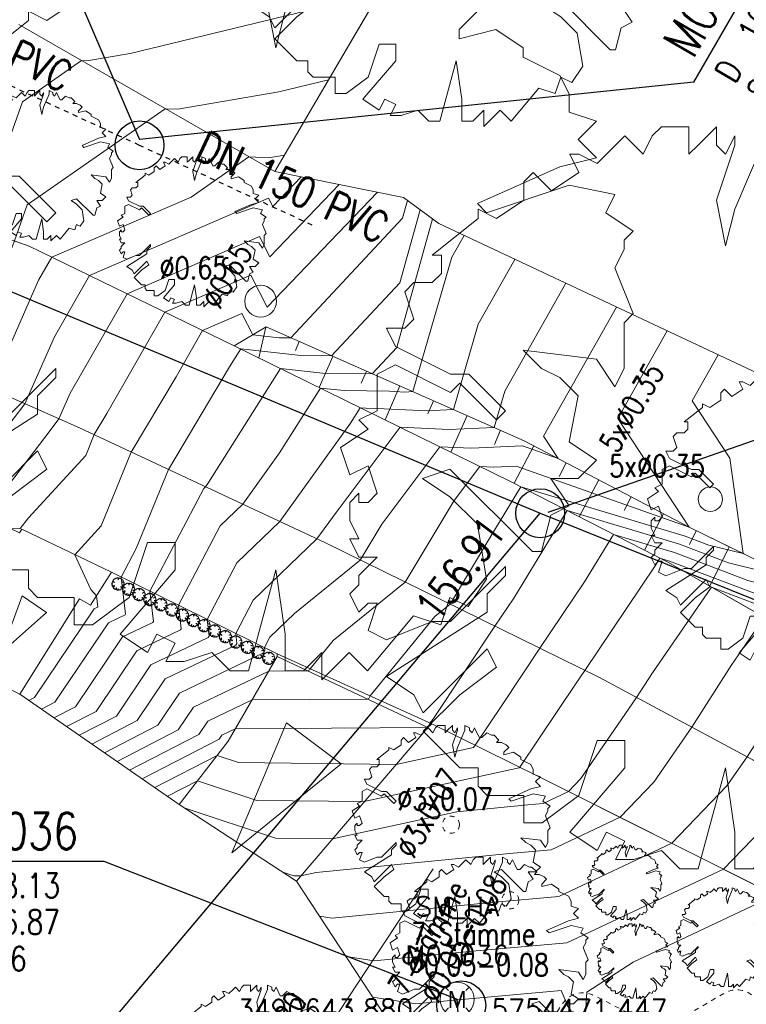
# Model space of a CAD drawing. Header units: metres. Extents: x 3490449 to 3490968, y 5754217 to 5754743.
# Tile 87 of 212: x 3490635 to 3490650, y 5754471 to 5754492. Entities that reach past the tile are written whole.
import ezdxf
from ezdxf.enums import TextEntityAlignment as Align

# ---------------------------------------------------------------- set-up
doc = ezdxf.new("R2010")
doc.units = ezdxf.units.M
doc.header["$LTSCALE"] = 0.25
doc.linetypes.add('Kartierung-07$0$AUSGEZOGEN', pattern=[0])
doc.linetypes.add('Kartierung-07$0$STRICHLINIE', pattern=[19.05, 12.7, -6.35])
for name, color, linetype, lineweight, true_color in [('Kartierung-07$0$$BOESCHUNG', 7, 'Continuous', 18, 0x82563a), ('Kartierung-07$0$$BRUCH', 7, 'Continuous', 18, 0x82563a), ('Kartierung-07$0$$HOEHEN_Haupt', 7, 'Continuous', 18, 0x82563a), ('Kartierung-07$0$$HOEHEN_Mittel', 7, 'Continuous', 18, 0x82563a), ('Kartierung-07$0$$P_INF_FL', 7, 'Kartierung-07$0$AUSGEZOGEN', 18, 0x82563a), ('Kartierung-07$0$$P_INF_H_Schacht', 7, 'Kartierung-07$0$AUSGEZOGEN', 18, 0x82563a), ('Kartierung-07$0$$P_INF_NR_Schacht', 7, 'Kartierung-07$0$AUSGEZOGEN', 18, 0x82563a), ('Kartierung-07$0$$P_INF_X', 7, 'Kartierung-07$0$AUSGEZOGEN', 18, 0x82563a), ('Kartierung-07$0$B_Baum', 7, 'Continuous', 18, 0x82563a), ('Kartierung-07$0$B_Befestigt', 7, 'Continuous', 18, 0x82563a), ('Kartierung-07$0$B_Boeschung_OK', 7, 'Continuous', 18, 0x82563a), ('Kartierung-07$0$B_Gelaendeknick', 7, 'Continuous', 18, 0x82563a), ('Kartierung-07$0$B_Hecke', 7, 'Continuous', 18, 0x82563a), ('Kartierung-07$0$B_Nutzungsgrenze', 7, 'Kartierung-07$0$STRICHLINIE', 18, 0x82563a), ('Kartierung-07$0$B_Schrift_Baum', 7, 'Continuous', 18, 0x82563a), ('Kartierung-07$0$B_Schrift_Baum_60Grad', 7, 'Continuous', 18, 0x82563a), ('Kartierung-07$0$B_Zaun', 7, 'Kartierung-07$0$AUSGEZOGEN', 18, 0x82563a), ('Kartierung-07$0$B_Zufahrt_Zugang', 7, 'Continuous', 18, 0x82563a), ('Kartierung-07$0$Hilfe_DGM', 7, 'Continuous', 18, 0x82563a), ('Kartierung-07$0$SYM_SM_HA', 7, 'Kartierung-07$0$AUSGEZOGEN', 18, 0x82563a)]:
    doc.layers.add(name, color=color, linetype=linetype, lineweight=lineweight, true_color=true_color)
doc.layers.add('Kartierung-07$0$$PKT_SM_HA', color=7, linetype='Continuous', lineweight=18)
for name, color, linetype, true_color in [('Kartierung-07$0$B_MW-Leitung_Aus', 7, 'Continuous', 0x82563a), ('Kartierung-07$0$B_MW-Leitung_HA_Schrift_Aus', 7, 'Continuous', 0x82563a), ('Kartierung-07$0$B_RW-Leitung_HA_Aus', 7, 'Kartierung-07$0$STRICHLINIE', 0x82563a), ('Kartierung-07$0$B_RW-Leitung_HA_Schrift_Aus', 7, 'Continuous', 0x82563a), ('Kartierung-07$0$B_Schachtschrift_SW_AUS', 7, 'Continuous', 0x82563a), ('Kartierung-07$0$B_SW-Leitung_AUS', 7, 'Continuous', 0x82563a)]:
    doc.layers.add(name, color=color, linetype=linetype, true_color=true_color)
for name, color, linetype in [('Kartierung-07$0$B_MW-Schacht_HA', 7, 'Continuous'), ('Kartierung-07$0$B_RW-Leitung_HA', 7, 'Kartierung-07$0$STRICHLINIE'), ('Kartierung-07$0$B_RW-Leitung_HA_Schrift', 7, 'Continuous'), ('Kartierung-07$0$B_RW_Schacht_HA', 7, 'Continuous'), ('Kartierung-07$0$B_Schachtschrift_MW_HA', 7, 'Continuous'), ('Kartierung-07$0$B_Schachtschrift_MW_HA_60Grad', 7, 'Continuous'), ('Kartierung-07$0$B_Schachtschrift_RW_HA', 7, 'Continuous'), ('Kartierung-07$0$B_Schachtschrift_RW_HA_60Grad', 7, 'Continuous'), ('Kartierung-07$0$B_SW_Schacht', 7, 'Continuous')]:
    doc.layers.add(name, color=color, linetype=linetype)
doc.styles.add('Kartierung-07$0$2', font='TXT')
doc.styles.add('Kartierung-07$0$STANDARD', font='romans.shx', dxfattribs={"width": 0.8})

# ---------------------------------------------------------------- blocks, each defined once
blk = doc.blocks.new('Kartierung-07$0$B_Baum')
at = {"layer": 'Kartierung-07$0$B_Baum'}
blk.add_lwpolyline([(-0.4417, -0.1918), (-0.4667, -0.1793), (-0.4542, -0.1418), (-0.4667, -0.1418), (-0.4792, -0.1543), (-0.4917, -0.1293), (-0.4792, -0.1168), (-0.4792, -0.1043), (-0.4542, -0.0793), (-0.4792, -0.0793), (-0.4917, -0.0543), (-0.4792, -0.0543), (-0.4917, -0.0293), (-0.4917, -0.0043), (-0.4792, 0.0082), (-0.4792, -0.0043), (-0.4667, -0.0043), (-0.4542, 0.0082), (-0.4667, 0.0457), (-0.4917, 0.0332), (-0.5042, 0.0707), (-0.4667, 0.0957), (-0.4792, 0.1082), (-0.4542, 0.1207), (-0.4542, 0.1457), (-0.4542, 0.1707), (-0.4292, 0.1832), (-0.3542, 0.1457), (-0.3417, 0.1582), (-0.2917, 0.1082), (-0.2792, 0.1207), (-0.3292, 0.1707), (-0.3542, 0.1707), (-0.4292, 0.2082), (-0.4417, 0.2332), (-0.4167, 0.2332), (-0.4042, 0.2457), (-0.4167, 0.2832), (-0.4042, 0.2957), (-0.3792, 0.2957), (-0.3667, 0.3082), (-0.3667, 0.3332), (-0.3792, 0.3332), (-0.3167, 0.3832), (-0.3167, 0.3957), (-0.2917, 0.3832), (-0.2542, 0.4082), (-0.2542, 0.4332), (-0.2417, 0.4457), (-0.2167, 0.4207), (-0.1792, 0.4457), (-0.1917, 0.4707), (-0.1792, 0.4707), (-0.1542, 0.4582), (-0.1292, 0.4832), (-0.1167, 0.4957), (-0.0917, 0.4707), (-0.0792, 0.4957), (-0.0667, 0.5082), (-0.0292, 0.5082), (-0.0292, 0.4707), (-0.0167, 0.4832), (0.0083, 0.5082), (0.0083, 0.4832), (0.0208, 0.4707), (0.0333, 0.4957), (0.0333, 0.4832), (0.0083, 0.4082), (0.0208, 0.3457), (0.0333, 0.3957), (0.0708, 0.4832), (0.0708, 0.5082), (0.0958, 0.4957), (0.0958, 0.4832), (0.1083, 0.4707), (0.1208, 0.4957), (0.1333, 0.4707), (0.1458, 0.4457), (0.1583, 0.4457), (0.1833, 0.4707), (0.2083, 0.4582), (0.2208, 0.4582), (0.2458, 0.4332), (0.2333, 0.4207), (0.2583, 0.4207), (0.2833, 0.4082), (0.2958, 0.3957), (0.2708, 0.3707), (0.2708, 0.3582), (0.3208, 0.3707), (0.3583, 0.3457), (0.3583, 0.3332), (0.4083, 0.3082), (0.4208, 0.2832), (0.4208, 0.2582), (0.4583, 0.2457), (0.4333, 0.2207), (0.4583, 0.1957), (0.4083, 0.1832), (0.2958, 0.1332), (0.3083, 0.1207), (0.4208, 0.1582), (0.4833, 0.1457), (0.4708, 0.1207), (0.5083, 0.0957), (0.4958, 0.0832), (0.4958, 0.0707), (0.4833, 0.0457), (0.5083, -0.0168), (0.4958, -0.0293), (0.4958, -0.0918), (0.4833, -0.1168), (0.4583, -0.0793), (0.3583, -0.0668), (0.3833, -0.0918), (0.4083, -0.1043), (0.4333, -0.1293), (0.4208, -0.1918), (0.4583, -0.2168), (0.4333, -0.2418), (0.3958, -0.2418), (0.4208, -0.2793), (0.3958, -0.2918), (0.3833, -0.3418), (0.3708, -0.3418), (0.2583, -0.2293), (0.2208, -0.2418), (0.2583, -0.2668), (0.2958, -0.3043), (0.3083, -0.3793), (0.2833, -0.4168), (0.2583, -0.4043), (0.2458, -0.4418), (0.2083, -0.4293), (0.1458, -0.5043), (0.1208, -0.4793), (0.0833, -0.5168), (0.0833, -0.4793), (0.0583, -0.5043), (0.0333, -0.5043), (0.0333, -0.4543), (0.0208, -0.3668), (-0.0167, -0.5043), (-0.0417, -0.5043), (-0.0667, -0.4793), (-0.1042, -0.4918), (-0.1292, -0.4918), (-0.1167, -0.4668), (-0.1417, -0.4543), (-0.1542, -0.4793), (-0.1917, -0.4543), (-0.1167, -0.3668), (-0.1167, -0.3293), (-0.1542, -0.3293), (-0.1792, -0.4043), (-0.2292, -0.4418), (-0.2542, -0.4418), (-0.2542, -0.4043), (-0.3042, -0.4043), (-0.3167, -0.3918), (-0.3167, -0.3668), (-0.3417, -0.3668), (-0.3917, -0.3168), (-0.3417, -0.2668), (-0.2917, -0.2293), (-0.3042, -0.2043), (-0.3917, -0.2918), (-0.4042, -0.2668), (-0.4417, -0.2418), (-0.3042, -0.1543), (-0.3042, -0.1293), (-0.2792, -0.1043), (-0.2792, -0.0918), (-0.3542, -0.1668), (-0.3792, -0.1668), (-0.4417, -0.1918)], dxfattribs=at)
blk = doc.blocks.new('Kartierung-07$0$Hecke')
at = {"layer": 'Kartierung-07$0$B_Hecke'}
blk.add_lwpolyline([(-0.4471, -0.197), (-0.4721, -0.1845), (-0.4596, -0.147), (-0.4721, -0.147), (-0.4846, -0.1595), (-0.4971, -0.1345), (-0.4846, -0.122), (-0.4846, -0.1095), (-0.4596, -0.0845), (-0.4846, -0.0845), (-0.4971, -0.0595), (-0.4846, -0.0595), (-0.4971, -0.0345), (-0.4971, -0.0095), (-0.4846, 0.003), (-0.4846, -0.0095), (-0.4721, -0.0095), (-0.4596, 0.003), (-0.4721, 0.0405), (-0.4971, 0.028), (-0.5096, 0.0655), (-0.4721, 0.0905), (-0.4846, 0.103), (-0.4596, 0.1155), (-0.4596, 0.1405), (-0.4596, 0.1655), (-0.4346, 0.178), (-0.3596, 0.1405), (-0.3471, 0.153), (-0.2971, 0.103), (-0.2846, 0.1155), (-0.3346, 0.1655), (-0.3596, 0.1655), (-0.4346, 0.203), (-0.4471, 0.228), (-0.4221, 0.228), (-0.4096, 0.2405), (-0.4221, 0.278), (-0.4096, 0.2905), (-0.3846, 0.2905), (-0.3721, 0.303), (-0.3721, 0.328), (-0.3846, 0.328), (-0.3221, 0.378), (-0.3221, 0.3905), (-0.2971, 0.378), (-0.2596, 0.403), (-0.2596, 0.428), (-0.2471, 0.4405), (-0.2221, 0.4155), (-0.1846, 0.4405), (-0.1971, 0.4655), (-0.1846, 0.4655), (-0.1596, 0.453), (-0.1346, 0.478), (-0.1221, 0.4905), (-0.0971, 0.4655), (-0.0846, 0.4905), (-0.0721, 0.503), (-0.0346, 0.503), (-0.0346, 0.4655), (-0.0221, 0.478), (0.0029, 0.503), (0.0029, 0.478), (0.0154, 0.4655), (0.0279, 0.4905), (0.0279, 0.478), (0.0029, 0.403), (0.0154, 0.3405), (0.0279, 0.3905), (0.0654, 0.478), (0.0654, 0.503), (0.0904, 0.4905), (0.0904, 0.478), (0.1029, 0.4655), (0.1154, 0.4905), (0.1279, 0.4655), (0.1404, 0.4405), (0.1529, 0.4405), (0.1779, 0.4655), (0.2029, 0.453), (0.2154, 0.453), (0.2404, 0.428), (0.2279, 0.4155), (0.2529, 0.4155), (0.2779, 0.403), (0.2904, 0.3905), (0.2654, 0.3655), (0.2654, 0.353), (0.3154, 0.3655), (0.3529, 0.3405), (0.3529, 0.328), (0.4029, 0.303), (0.4154, 0.278), (0.4154, 0.253), (0.4529, 0.2405), (0.4279, 0.2155), (0.4529, 0.1905), (0.4029, 0.178), (0.2904, 0.128), (0.3029, 0.1155), (0.4154, 0.153), (0.4779, 0.1405), (0.4654, 0.1155), (0.5029, 0.0905), (0.4904, 0.078), (0.4904, 0.0655), (0.4779, 0.0405), (0.5029, -0.022), (0.4904, -0.0345), (0.4904, -0.097), (0.4779, -0.122), (0.4529, -0.0845), (0.3529, -0.072), (0.3779, -0.097), (0.4029, -0.1095), (0.4279, -0.1345), (0.4154, -0.197), (0.4529, -0.222), (0.4279, -0.247), (0.3904, -0.247), (0.4154, -0.2845), (0.3904, -0.297), (0.3779, -0.347), (0.3654, -0.347), (0.2529, -0.2345), (0.2154, -0.247), (0.2529, -0.272), (0.2904, -0.3095), (0.3029, -0.3845), (0.2779, -0.422), (0.2529, -0.4095), (0.2404, -0.447), (0.2029, -0.4345), (0.1404, -0.5095), (0.1154, -0.4845), (0.0779, -0.522), (0.0779, -0.4845), (0.0529, -0.5095), (0.0279, -0.5095), (0.0279, -0.4595), (0.0154, -0.372), (-0.0221, -0.5095), (-0.0471, -0.5095), (-0.0721, -0.4845), (-0.1096, -0.497), (-0.1346, -0.497), (-0.1221, -0.472), (-0.1471, -0.4595), (-0.1596, -0.4845), (-0.1971, -0.4595), (-0.1221, -0.372), (-0.1221, -0.3345), (-0.1596, -0.3345), (-0.1846, -0.4095), (-0.2346, -0.447), (-0.2596, -0.447), (-0.2596, -0.4095), (-0.3096, -0.4095), (-0.3221, -0.397), (-0.3221, -0.372), (-0.3471, -0.372), (-0.3971, -0.322), (-0.3471, -0.272), (-0.2971, -0.2345), (-0.3096, -0.2095), (-0.3971, -0.297), (-0.4096, -0.272), (-0.4471, -0.247), (-0.3096, -0.1595), (-0.3096, -0.1345), (-0.2846, -0.1095), (-0.2846, -0.097), (-0.3596, -0.172), (-0.3846, -0.172), (-0.4471, -0.197)], dxfattribs=at)
blk = doc.blocks.new('Kartierung-07$0$Zugang')
at = {"layer": 'Kartierung-07$0$B_Zufahrt_Zugang'}
for p, q in [((-0.3, -1.2), (0, 0)), ((0, 0), (0.3, -1.2)), ((-0.3, -1.2), (0.3, -1.2))]:
    blk.add_line(p, q, dxfattribs=at)
blk = doc.blocks.new('Kartierung-07$0$Zufahrt')
at = {"layer": 'Kartierung-07$0$B_Zufahrt_Zugang'}
for p, q in [((-0.7, -2.8), (0, 0)), ((0, 0), (0.7, -2.8)), ((-0.7, -2.8), (0.7, -2.8))]:
    blk.add_line(p, q, dxfattribs=at)
blk = doc.blocks.new('Kartierung-07$0$B_Schachtbeschriftung')
blk.add_line((0, 0), (8.186, 0))
at = {"style": 'Kartierung-07$0$STANDARD', "width": 0.8}
for s, p in [('D ', (0.75, -0.5)), ('S ', (0.75, -2)), ('T ', (0.75, -3.5))]:
    blk.add_text(s, height=1, dxfattribs=at).set_placement(p, align=Align.TOP_LEFT)
at = {"ltscale": 0.02, "style": 'Kartierung-07$0$STANDARD', "width": 0.8}
for tag, p, height in [('NUMMER', (0.759, 0.479), 1.5), ('DECKEL', (2.627, -1.5), 1), ('SOHLE', (2.625, -2.996), 1), ('TIEFE', (2.628, -4.501), 1)]:
    blk.add_attdef(tag, p, '', height=height, dxfattribs=at)
at = {"ltscale": 0.02, "style": 'Kartierung-07$0$STANDARD', "width": 0.8, "flags": 1}
blk.add_attdef('FOTO', (1.057, -6.131), '', height=1, dxfattribs=at)
blk = doc.blocks.new('Kartierung-07$0$PKT_SM_HA')
at = {"layer": 'Kartierung-07$0$SYM_SM_HA'}
for p, q in [((-0.247, 0.247), (-0.177, 0.177)), ((0.177, 0.177), (0.247, 0.247)), ((0.177, 0.177), (0.247, 0.247)), ((-0.247, -0.247), (-0.177, -0.177)), ((0.177, -0.177), (0.247, -0.247))]:
    blk.add_line(p, q, dxfattribs=at)
blk.add_circle((0, 0), 0.35, dxfattribs=at)
at = {"layer": 'Kartierung-07$0$$P_INF_FL', "style": 'Kartierung-07$0$STANDARD'}
blk.add_attdef('CODE', text='', height=0.8, dxfattribs=at).set_placement((0, 1.7), align=Align.CENTER)
at = {"layer": 'Kartierung-07$0$$P_INF_H_Schacht', "style": 'Kartierung-07$0$STANDARD'}
blk.add_attdef('H', text='', height=0.8, dxfattribs=at).set_placement((0, -1.4), align=Align.CENTER)
at = {"layer": 'Kartierung-07$0$$P_INF_NR_Schacht', "style": 'Kartierung-07$0$STANDARD'}
blk.add_attdef('NR', text='', height=0.8, dxfattribs=at).set_placement((0, 0.7), align=Align.CENTER)
at = {"layer": 'Kartierung-07$0$$P_INF_X', "style": 'Kartierung-07$0$STANDARD'}
blk.add_attdef('X', text='', height=0.8, dxfattribs=at).set_placement((-0.9, -0.4), align=Align.RIGHT)
blk.add_attdef('Y', (0.7, -0.4), '', height=0.8, dxfattribs=at)
at = {"layer": 'Kartierung-07$0$SYM_SM_HA', "style": 'Kartierung-07$0$2'}
blk.add_text('M', height=0.35, dxfattribs=at).set_placement((0, -0.178), align=Align.CENTER)

msp = doc.modelspace()

# ---------------------------------------------------------------- linework, layer by layer
at = {"layer": 'Kartierung-07$0$$BOESCHUNG', "ltscale": 0.02}
for p, q in [((3490639.965, 5754485.208, 159.76), (3490639.82, 5754484.579, 159.608)), ((3490640.651, 5754484.911, 159.679), (3490640.571, 5754484.729, 159.621)), ((3490641.337, 5754484.608, 159.597), (3490641.057, 5754483.971, 159.403)), ((3490642.024, 5754484.306, 159.514), (3490641.915, 5754484.059, 159.442)), ((3490642.71, 5754484.003, 159.432), (3490642.404, 5754483.309, 159.238)), ((3490643.396, 5754483.7, 159.349), (3490643.278, 5754483.433, 159.277)), ((3490644.082, 5754483.398, 159.267), (3490643.751, 5754482.647, 159.073)), ((3490644.769, 5754483.095, 159.184), (3490644.642, 5754482.807, 159.112)), ((3490645.448, 5754482.779, 159.119), (3490645.045, 5754482.01, 158.915)), ((3490646.112, 5754482.43, 159.094), (3490645.964, 5754482.148, 159.002)), ((3490646.776, 5754482.082, 159.069), (3490646.379, 5754481.324, 158.774)), ((3490647.44, 5754481.733, 159.044), (3490647.294, 5754481.455, 158.918)), ((3490648.104, 5754481.384, 159.02), (3490647.713, 5754480.638, 158.633)), ((3490648.771, 5754481.04, 158.987), (3490648.632, 5754480.757, 158.83)), ((3490649.445, 5754480.711, 158.926), (3490649.049, 5754479.902, 158.503))]:
    msp.add_line(p, q, dxfattribs=at)
at = {"layer": 'Kartierung-07$0$$BRUCH', "ltscale": 0.02}
for p, q in [((3490643.559, 5754494.223), (3490640.991, 5754489.825)), ((3490640.148, 5754488.39), (3490634.913, 5754491.402)), ((3490640.245, 5754488.555), (3490640.991, 5754489.825)), ((3490640.148, 5754488.39), (3490640.245, 5754488.555)), ((3490635.125, 5754486.866), (3490632.791, 5754487.686)), ((3490635.125, 5754486.866), (3490639.321, 5754484.824)), ((3490639.97, 5754485.211), (3490639.321, 5754484.824)), ((3490645.252, 5754482.882), (3490639.97, 5754485.211)), ((3490631.601, 5754485.157), (3490636.156, 5754483.145)), ((3490639.321, 5754484.824), (3490644.987, 5754482.04)), ((3490636.156, 5754483.145), (3490641.172, 5754480.795)), ((3490648.629, 5754481.109), (3490645.252, 5754482.882)), ((3490644.987, 5754482.04), (3490648.203, 5754480.386)), ((3490634.976, 5754481.069), (3490634.927, 5754480.999)), ((3490636.81, 5754480.188), (3490634.976, 5754481.069)), ((3490656.014, 5754477.503), (3490648.629, 5754481.109)), ((3490641.172, 5754480.795), (3490646.792, 5754478.032)), ((3490648.203, 5754480.386), (3490654.882, 5754476.563)), ((3490640.2, 5754478.519), (3490636.81, 5754480.188)), ((3490640.197, 5754478.462), (3490639.194, 5754476.732)), ((3490640.197, 5754478.462), (3490640.2, 5754478.519)), ((3490640.197, 5754478.462), (3490643.278, 5754477.013)), ((3490643.359, 5754477.084), (3490640.2, 5754478.519)), ((3490646.792, 5754478.032), (3490655.372, 5754473.425)), ((3490640.591, 5754473.866), (3490643.278, 5754477.013)), ((3490643.278, 5754477.013), (3490643.359, 5754477.084)), ((3490643.359, 5754477.084), (3490645.544, 5754476.01)), ((3490639.194, 5754476.732), (3490638.194, 5754475.436)), ((3490650.574, 5754473.484), (3490645.544, 5754476.01))]:
    msp.add_line(p, q, dxfattribs=at)
at = {"layer": 'Kartierung-07$0$$HOEHEN_Haupt', "ltscale": 0.02}
for points in [[(3490640.688, 5754488.281), (3490640.108, 5754487.678), (3490640.022, 5754487.847), (3490636.359, 5754486.265), (3490635.639, 5754485.011), (3490635.035, 5754483.64), (3490634.559, 5754483.008), (3490633.568, 5754481.712), (3490633.462, 5754481.706), (3490633.362, 5754481.429), (3490631.5, 5754479.785), (3490631.483, 5754479.747), (3490631.468, 5754479.724)], [(3490635.632, 5754477.208), (3490636.073, 5754477.435), (3490637.035, 5754478.866), (3490637.655, 5754479.163), (3490637.665, 5754479.18), (3490637.595, 5754479.802), (3490638.694, 5754481.902), (3490638.732, 5754481.938), (3490638.795, 5754482.025), (3490640.267, 5754484.359), (3490641.127, 5754484.268), (3490642.141, 5754484.254), (3490642.645, 5754484.793), (3490643.375, 5754487.422)], [(3490636.921, 5754476.317), (3490638.173, 5754476.962), (3490638.488, 5754477.43), (3490640.026, 5754478.167), (3490640.813, 5754478.172), (3490640.864, 5754478.194), (3490640.873, 5754478.213), (3490641.343, 5754478.789), (3490642.816, 5754479.987), (3490643.819, 5754481.659), (3490644.343, 5754482.356), (3490644.628, 5754482.343), (3490645.089, 5754482.364), (3490648.629, 5754481.109), (3490647.166, 5754483.337), (3490648.179, 5754485.13)], [(3490638.314, 5754475.358), (3490640.162, 5754474.747), (3490641.331, 5754474.733), (3490643.874, 5754475.287), (3490645.326, 5754475.43), (3490645.638, 5754475.458), (3490646.157, 5754475.702), (3490646.411, 5754475.966), (3490647.549, 5754477.625), (3490647.873, 5754478.133), (3490649.08, 5754479.884), (3490650.631, 5754479.298), (3490651.994, 5754478.956), (3490654.14, 5754478.418), (3490654.775, 5754479.519), (3490653.727, 5754480.648), (3490653.685, 5754480.916)]]:
    msp.add_lwpolyline(points, dxfattribs=at)
at = {"layer": 'Kartierung-07$0$$HOEHEN_Mittel', "ltscale": 0.02}
for points in [[(3490642.291, 5754492.051), (3490637.192, 5754490.811), (3490636.306, 5754490.658), (3490636.196, 5754490.664), (3490634.987, 5754489.82), (3490634.064, 5754487.239), (3490633.643, 5754486.148), (3490632.945, 5754484.563), (3490631.584, 5754482.752), (3490631.508, 5754482.653), (3490631.5, 5754482.652), (3490631.492, 5754482.631), (3490631.342, 5754482.498), (3490628.475, 5754481.623)], [(3490641.251, 5754490.27), (3490640.231, 5754490.022), (3490638.164, 5754489.666), (3490637.907, 5754489.679), (3490635.086, 5754487.71), (3490634.822, 5754486.972), (3490634.702, 5754486.661), (3490633.642, 5754484.256), (3490632.576, 5754482.837), (3490632.194, 5754482.339), (3490632.154, 5754482.337), (3490632.115, 5754482.23), (3490631.365, 5754481.568), (3490629.474, 5754480.99)], [(3490630.472, 5754480.358), (3490631.389, 5754480.638), (3490632.739, 5754481.829), (3490632.808, 5754482.021), (3490632.881, 5754482.025), (3490633.567, 5754482.923), (3490634.338, 5754483.948), (3490635.318, 5754486.17), (3490635.588, 5754486.641), (3490638.437, 5754487.871), (3490639.618, 5754488.695), (3490640.022, 5754488.674), (3490640.348, 5754488.73)], [(3490641.469, 5754488.124), (3490640.05, 5754486.646), (3490639.839, 5754487.06), (3490637.13, 5754485.89), (3490635.96, 5754483.852), (3490635.731, 5754483.333), (3490635.551, 5754483.093), (3490634.255, 5754481.398), (3490634.116, 5754481.39), (3490633.986, 5754481.028), (3490632.986, 5754480.145), (3490632.674, 5754479.487), (3490632.417, 5754479.081)], [(3490642.251, 5754487.967), (3490639.993, 5754485.614), (3490639.657, 5754486.272), (3490637.902, 5754485.515), (3490636.71, 5754483.439), (3490636.452, 5754483.006), (3490636.28, 5754482.582), (3490635.11, 5754481.305), (3490634.942, 5754481.085), (3490634.77, 5754481.075), (3490634.609, 5754480.627), (3490634.471, 5754480.505), (3490633.866, 5754479.226), (3490633.678, 5754478.929), (3490633.938, 5754478.19)], [(3490635.117, 5754477.564), (3490635.232, 5754477.624), (3490636.454, 5754479.44), (3490636.525, 5754479.474), (3490636.526, 5754479.476), (3490636.5, 5754479.705), (3490636.384, 5754479.839), (3490636.058, 5754480.549), (3490636.599, 5754481.14), (3490637.212, 5754482.65), (3490638.129, 5754484.192), (3490638.673, 5754485.139), (3490639.474, 5754485.485), (3490639.697, 5754485.048), (3490640.241, 5754484.991), (3490640.477, 5754484.987), (3490642.764, 5754487.437), (3490642.865, 5754487.8)], [(3490635.375, 5754477.386), (3490635.652, 5754477.529), (3490636.744, 5754479.153), (3490637.09, 5754479.319), (3490637.096, 5754479.328), (3490637.009, 5754480.09), (3490637.314, 5754480.673), (3490637.972, 5754482.294), (3490639.223, 5754484.397), (3490639.451, 5754484.76), (3490640.684, 5754484.629), (3490641.309, 5754484.62), (3490642.704, 5754486.115), (3490643.12, 5754487.611)], [(3490635.89, 5754477.03), (3490636.493, 5754477.34), (3490637.325, 5754478.579), (3490638.22, 5754479.007), (3490638.235, 5754479.031), (3490638.18, 5754479.513), (3490639.033, 5754481.141), (3490639.492, 5754481.582), (3490640.246, 5754482.633), (3490641.082, 5754483.959), (3490641.571, 5754483.907), (3490642.497, 5754483.894), (3490642.809, 5754483.879), (3490642.973, 5754483.887), (3490643.773, 5754486.642), (3490644.023, 5754487.084)], [(3490636.148, 5754476.851), (3490636.913, 5754477.246), (3490637.616, 5754478.292), (3490638.785, 5754478.851), (3490638.804, 5754478.883), (3490638.766, 5754479.225), (3490639.371, 5754480.381), (3490640.252, 5754481.226), (3490641.697, 5754483.241), (3490641.897, 5754483.558), (3490642.014, 5754483.546), (3490642.236, 5754483.543), (3490643.264, 5754483.495), (3490643.805, 5754483.52), (3490644.313, 5754485.27), (3490645.062, 5754486.595)], [(3490636.406, 5754476.673), (3490637.333, 5754477.151), (3490637.907, 5754478.004), (3490639.35, 5754478.696), (3490639.374, 5754478.734), (3490639.351, 5754478.937), (3490639.709, 5754479.621), (3490641.012, 5754480.87), (3490641.402, 5754481.414), (3490642.712, 5754483.158), (3490643.718, 5754483.111), (3490644.636, 5754483.153), (3490644.853, 5754483.897), (3490646.101, 5754486.107)], [(3490636.663, 5754476.495), (3490637.753, 5754477.056), (3490638.197, 5754477.717), (3490639.915, 5754478.54), (3490639.944, 5754478.586), (3490639.937, 5754478.649), (3490640.048, 5754478.861), (3490640.553, 5754479.345), (3490641.897, 5754480.438), (3490642.34, 5754481.176), (3490643.528, 5754482.757), (3490644.173, 5754482.727), (3490645.218, 5754482.775), (3490645.949, 5754482.516), (3490645.647, 5754482.976), (3490647.14, 5754485.619)], [(3490649.219, 5754484.642), (3490648.686, 5754483.699), (3490649.455, 5754482.527), (3490649.731, 5754480.571), (3490649.029, 5754480.747), (3490648.527, 5754480.936), (3490645.186, 5754481.938), (3490644.547, 5754480.891), (3490643.734, 5754479.535), (3490643.421, 5754479.281), (3490642.098, 5754477.657), (3490642.071, 5754477.604), (3490642.046, 5754477.593), (3490639.684, 5754477.576), (3490638.778, 5754477.143), (3490638.593, 5754476.867), (3490637.179, 5754476.138)], [(3490637.436, 5754475.96), (3490639.013, 5754476.773), (3490639.069, 5754476.855), (3490639.341, 5754476.986), (3490643.278, 5754477.013), (3490643.278, 5754477.013), (3490643.322, 5754477.101), (3490643.384, 5754477.176), (3490644.652, 5754479.084), (3490645.037, 5754479.657), (3490646.132, 5754481.451), (3490648.426, 5754480.764), (3490649.43, 5754480.385), (3490650.833, 5754480.033), (3490650.281, 5754483.944), (3490650.205, 5754484.06), (3490650.258, 5754484.154)], [(3490637.694, 5754475.782), (3490638.967, 5754476.438), (3490639.409, 5754476.292), (3490642.629, 5754476.253), (3490644.214, 5754476.599), (3490644.246, 5754476.648), (3490644.807, 5754477.484), (3490645.571, 5754478.632), (3490646.483, 5754479.99), (3490647.077, 5754480.965), (3490648.324, 5754480.591), (3490649.83, 5754480.023), (3490651.936, 5754479.494), (3490651.771, 5754480.659), (3490651.392, 5754483.12)], [(3490637.952, 5754475.604), (3490638.569, 5754475.921), (3490639.785, 5754475.519), (3490641.98, 5754475.493), (3490645.151, 5754476.184), (3490645.16, 5754476.199), (3490646.299, 5754477.896), (3490646.489, 5754478.181), (3490647.928, 5754480.323), (3490648.023, 5754480.478), (3490648.222, 5754480.419), (3490650.231, 5754479.66), (3490652.192, 5754479.168), (3490653.038, 5754478.956), (3490653.288, 5754479.39), (3490652.875, 5754479.835), (3490652.539, 5754482.018)], [(3490640.311, 5754474.049), (3490640.538, 5754473.974), (3490640.682, 5754473.972), (3490640.994, 5754474.041), (3490644.949, 5754474.43), (3490645.8, 5754474.505), (3490647.214, 5754475.172), (3490647.906, 5754475.89), (3490648.68, 5754477.018), (3490649.486, 5754478.283), (3490650.162, 5754479.265), (3490651.032, 5754478.936), (3490651.796, 5754478.745), (3490654.46, 5754478.076), (3490654.983, 5754477.931), (3490655.242, 5754477.88), (3490655.336, 5754477.97), (3490655.839, 5754478.748), (3490655.505, 5754479.306), (3490655.147, 5754479.816), (3490654.484, 5754480.474)], [(3490641.061, 5754473.152), (3490641.325, 5754473.11), (3490644.573, 5754473.43), (3490645.963, 5754473.553), (3490648.27, 5754474.641), (3490649.4, 5754475.814), (3490649.81, 5754476.411), (3490651.099, 5754478.433), (3490651.245, 5754478.645), (3490651.432, 5754478.574), (3490651.597, 5754478.533), (3490652.172, 5754478.389), (3490654.96, 5754477.618), (3490655.921, 5754477.426), (3490656.041, 5754477.429), (3490656.157, 5754477.436), (3490656.706, 5754477.795), (3490656.74, 5754477.781), (3490656.709, 5754477.849), (3490656.022, 5754478.998), (3490655.227, 5754480.128)], [(3490641.606, 5754472.323), (3490642.179, 5754472.231), (3490644.196, 5754472.429), (3490646.125, 5754472.601), (3490649.327, 5754474.11), (3490650.895, 5754475.738), (3490650.941, 5754475.804), (3490651.15, 5754476.132), (3490652.327, 5754478.025), (3490654.937, 5754477.304), (3490655.612, 5754477.169), (3490656.133, 5754477.183), (3490656.633, 5754477.214), (3490656.941, 5754477.416), (3490657.287, 5754477.268), (3490656.975, 5754477.962), (3490656.539, 5754478.69), (3490656.036, 5754479.406)], [(3490650.384, 5754473.58), (3490647.479, 5754472.21), (3490646.534, 5754471.59), (3490646.496, 5754471.037), (3490646.421, 5754470.657), (3490646.01, 5754471.624), (3490643.82, 5754471.429), (3490643.033, 5754471.352), (3490642.152, 5754471.493)]]:
    msp.add_lwpolyline(points, dxfattribs=at)
at = {"layer": 'Kartierung-07$0$B_Baum'}
for centre, radius in [((3490639.859, 5754485.738, 159.785), 0.325), ((3490649.059, 5754481.685, 159.481), 0.25)]:
    msp.add_circle(centre, radius, dxfattribs=at)
at = {"layer": 'Kartierung-07$0$B_Baum', "linetype": 'Kartierung-07$0$STRICHLINIE', "ltscale": 0.002}
for centre in [(3490643.752, 5754475.021), (3490644.966, 5754473.475, 156.148)]:
    msp.add_circle(centre, 0.175, dxfattribs=at)
at = {"layer": 'Kartierung-07$0$B_Befestigt', "ltscale": 0.02}
for points in [[(3490643.559, 5754494.223), (3490640.991, 5754489.825)], [(3490635.125, 5754486.866), (3490632.791, 5754487.686), (3490629.396, 5754489.734), (3490626.23, 5754490.332), (3490618.711, 5754493.776)], [(3490640.148, 5754488.39), (3490634.913, 5754491.402)], [(3490640.148, 5754488.39), (3490640.245, 5754488.555), (3490640.991, 5754489.825)], [(3490635.125, 5754486.866), (3490639.321, 5754484.824)], [(3490639.321, 5754484.824), (3490644.987, 5754482.04), (3490648.203, 5754480.386), (3490654.882, 5754476.563), (3490658.294, 5754474.636), (3490661.261, 5754473.008), (3490665.399, 5754469.174), (3490667.463, 5754466.687), (3490668.516, 5754463.79)], [(3490643.359, 5754477.084), (3490640.2, 5754478.519), (3490636.81, 5754480.188), (3490634.976, 5754481.069), (3490634.927, 5754480.999), (3490631.336, 5754482.731), (3490627.543, 5754484.575)], [(3490636.378, 5754479.515), (3490636.81, 5754480.188)], [(3490636.378, 5754479.515), (3490636.152, 5754479.648), (3490634.934, 5754477.691)], [(3490640.197, 5754478.462), (3490639.194, 5754476.732), (3490638.194, 5754475.436)], [(3490640.197, 5754478.462), (3490640.2, 5754478.519)], [(3490640.197, 5754478.462), (3490643.278, 5754477.013)], [(3490640.591, 5754473.866), (3490643.278, 5754477.013)], [(3490643.278, 5754477.013), (3490643.359, 5754477.084)], [(3490643.359, 5754477.084), (3490645.544, 5754476.01)], [(3490665.05, 5754460.61), (3490664.546, 5754462.703), (3490663.771, 5754464.525), (3490662.477, 5754466.045), (3490658.373, 5754468.928), (3490655.981, 5754470.535), (3490654.216, 5754471.711), (3490650.574, 5754473.484), (3490645.544, 5754476.01)]]:
    msp.add_lwpolyline(points, dxfattribs=at)
at = {"layer": 'Kartierung-07$0$B_Boeschung_OK', "ltscale": 0.02}
for points, elevation in [([(3490639.97, 5754485.211), (3490639.321, 5754484.824)], 159.761), ([(3490653.846, 5754480.762), (3490655.102, 5754479.547), (3490656.68, 5754477.837), (3490657.374, 5754477.186), (3490657.243, 5754476.93), (3490656.014, 5754477.503), (3490648.629, 5754481.109), (3490645.252, 5754482.882), (3490639.97, 5754485.211)], 157.823)]:
    msp.add_lwpolyline(points, dxfattribs=dict(at, elevation=elevation))
at = {"layer": 'Kartierung-07$0$B_Gelaendeknick', "ltscale": 0.02, "elevation": 161.191}
msp.add_lwpolyline([(3490626.909, 5754487.283), (3490631.601, 5754485.157), (3490636.156, 5754483.145), (3490641.172, 5754480.795), (3490646.792, 5754478.032), (3490655.372, 5754473.425), (3490659.785, 5754470.788), (3490663.793, 5754467.397), (3490665.294, 5754465.395), (3490666.341, 5754463.195), (3490667.103, 5754460.878), (3490668.614, 5754454.302)], dxfattribs=at)
at = {"layer": 'Kartierung-07$0$B_MW-Leitung_Aus', "ltscale": 0.02}
msp.add_line((3490636.295, 5754470.381), (3490645.579, 5754481.397), dxfattribs=at)
at = {"layer": 'Kartierung-07$0$B_MW-Schacht_HA', "ltscale": 0.02}
msp.add_circle((3490643.964, 5754471.323, 65.589), 0.5, dxfattribs=at)
at = {"layer": 'Kartierung-07$0$B_Nutzungsgrenze', "ltscale": 0.02, "flags": 128}
msp.add_lwpolyline([(3490645.274, 5754470.188), (3490646.032, 5754471.352, -0.381605), (3490646.676, 5754471.525), (3490647.822, 5754470.949, 0.253041), (3490648.298, 5754470.964), (3490649.348, 5754471.573, -0.283322), (3490649.872, 5754471.56), (3490652.97, 5754469.537)], format="xyb", dxfattribs=at)
at = {"layer": 'Kartierung-07$0$B_RW-Leitung_HA', "ltscale": 0.01}
msp.add_line((3490637.381, 5754488.928), (3490633.223, 5754490.851), dxfattribs=at)
at = {"layer": 'Kartierung-07$0$B_RW-Leitung_HA_Aus', "ltscale": 0.02}
msp.add_line((3490640.915, 5754487.294), (3490637.381, 5754488.928), dxfattribs=at)
at = {"layer": 'Kartierung-07$0$B_RW_Schacht_HA', "ltscale": 0.02}
msp.add_circle((3490637.381, 5754488.928), 0.5, dxfattribs=at)
at = {"layer": 'Kartierung-07$0$B_Schachtschrift_MW_HA', "ltscale": 0.02}
msp.add_line((3490636.653, 5754474.277), (3490643.88, 5754471.447, 158.126), dxfattribs=at)
at = {"layer": 'Kartierung-07$0$B_Schachtschrift_MW_HA_60Grad', "ltscale": 0.02}
msp.add_line((3490644.227, 5754466.524), (3490643.88, 5754471.447, 158.126), dxfattribs=at)
at = {"layer": 'Kartierung-07$0$B_Schachtschrift_RW_HA', "ltscale": 0.02}
msp.add_lwpolyline([(3490633.222, 5754498.725), (3490637.378, 5754489.045)], dxfattribs=at)
at = {"layer": 'Kartierung-07$0$B_Schachtschrift_RW_HA_60Grad', "ltscale": 0.02}
msp.add_lwpolyline([(3490648.724, 5754490.222), (3490637.378, 5754489.045)], dxfattribs=at)
at = {"layer": 'Kartierung-07$0$B_Schachtschrift_SW_AUS', "ltscale": 0.02, "elevation": 158.788}
msp.add_lwpolyline([(3490662.184, 5754487.155), (3490645.732, 5754481.414)], dxfattribs=at)
at = {"layer": 'Kartierung-07$0$B_SW-Leitung_AUS', "ltscale": 0.02, "elevation": 164.299}
msp.add_lwpolyline([(3490604.359, 5754498.674), (3490645.579, 5754481.397)], dxfattribs=at)
at = {"layer": 'Kartierung-07$0$B_SW-Leitung_AUS', "ltscale": 0.02}
msp.add_lwpolyline([(3490645.579, 5754481.397), (3490669.413, 5754471.787)], dxfattribs=at)
at = {"layer": 'Kartierung-07$0$B_SW_Schacht', "ltscale": 0.02}
msp.add_circle((3490645.579, 5754481.397), 0.5, dxfattribs=at)
at = {"layer": 'Kartierung-07$0$B_Zaun', "ltscale": 0.02}
msp.add_line((3490643.389, 5754474.115, 158.047), (3490637.797, 5754465.632, 157.853), dxfattribs=at)
at = {"layer": 'Kartierung-07$0$Hilfe_DGM', "ltscale": 0.02}
for points in [[(3490626.727, 5754493.89), (3490630.476, 5754492.422), (3490631.712, 5754493.828), (3490635.783, 5754500.823), (3490638.248, 5754505.084), (3490643.427, 5754510.761), (3490644.446, 5754504.197), (3490646.933, 5754500.07), (3490643.559, 5754494.223), (3490640.991, 5754489.825), (3490640.148, 5754488.39), (3490642.783, 5754487.86), (3490643.503, 5754487.328), (3490650.372, 5754484.1), (3490653.846, 5754480.762), (3490655.203, 5754480.15), (3490657.434, 5754478.156), (3490658.485, 5754476.666), (3490661.049, 5754476.064), (3490665.558, 5754475.207), (3490668.003, 5754475.802), (3490670.582, 5754474.422)], [(3490649.859, 5754462.911), (3490647.871, 5754463.913), (3490647.404, 5754465.074), (3490642.617, 5754468.13), (3490639.266, 5754463.284), (3490638.674, 5754463.648), (3490638.429, 5754463.575), (3490638.087, 5754463.96), (3490637.797, 5754465.632), (3490639.497, 5754468.211), (3490640.113, 5754467.134), (3490642.54, 5754470.904), (3490640.591, 5754473.866), (3490638.194, 5754475.436), (3490634.934, 5754477.691), (3490633.148, 5754478.586), (3490631.411, 5754479.763), (3490628.136, 5754481.838), (3490624.823, 5754482.053)]]:
    msp.add_lwpolyline(points, dxfattribs=at)

# ---------------------------------------------------------------- block references
at = {"layer": 'Kartierung-07$0$$PKT_SM_HA'}
ref = msp.add_blockref('Kartierung-07$0$PKT_SM_HA', (3490643.88, 5754471.447, 158.126), dxfattribs=at)
ref.add_attrib('Y', '5754471.447', (3490644.58, 5754471.047, 158.126), dxfattribs={"layer": 'Kartierung-07$0$$P_INF_X', "height": 0.4, "style": 'Kartierung-07$0$STANDARD'})
ref.add_attrib('X', '3490643.880', dxfattribs={"layer": 'Kartierung-07$0$$P_INF_X', "height": 0.4, "style": 'Kartierung-07$0$STANDARD'}).set_placement((3490642.98, 5754471.047, 158.126), align=Align.RIGHT)
ref.add_attrib('H', '158.126', dxfattribs={"layer": 'Kartierung-07$0$$P_INF_H_Schacht', "height": 0.4, "style": 'Kartierung-07$0$STANDARD'}).set_placement((3490643.88, 5754470.047, 158.126), align=Align.CENTER)
ref.add_attrib('CODE', 'SM_HA', dxfattribs={"layer": 'Kartierung-07$0$$P_INF_FL', "height": 0.4, "style": 'Kartierung-07$0$STANDARD'}).set_placement((3490643.88, 5754473.147, 158.126), align=Align.CENTER)
ref.add_attrib('NR', 'M03036', dxfattribs={"layer": 'Kartierung-07$0$$P_INF_NR_Schacht', "height": 0.4, "style": 'Kartierung-07$0$STANDARD'}).set_placement((3490643.88, 5754472.147, 158.126), align=Align.CENTER)
at = {"layer": 'Kartierung-07$0$B_Baum'}
for p, xscale, yscale, zscale in [((3490643.673, 5754493.963, 316.551), 9, 9, 9), ((3490639.859, 5754485.738, 315.933), 15, 15, 15), ((3490649.059, 5754481.685, 315.629), 15, 15, 15), ((3490650.801, 5754481.266, 315.126), 6, 6, 6), ((3490643.752, 5754475.021, 156.148), 4, 4, 4), ((3490644.527, 5754472.322, 312.296), 4, 4, 4), ((3490639.751, 5754469.959, 156.148), 3.5, 3.5, 3.5)]:
    msp.add_blockref('Kartierung-07$0$B_Baum', p, dxfattribs=dict(at, xscale=xscale, yscale=yscale, zscale=zscale))
at = {"layer": 'Kartierung-07$0$B_Hecke', "ltscale": 0.02}
for p, xscale, yscale, zscale in [((3490635.336, 5754488.539), 3, 3, 3), ((3490638.462, 5754487.187), 3, 3, 3), ((3490636.942, 5754479.951), 0.25, 0.25, 0.25), ((3490637.159, 5754479.841), 0.25, 0.25, 0.25), ((3490637.372, 5754479.734), 0.25, 0.25, 0.25), ((3490637.593, 5754479.632), 0.25, 0.25, 0.25), ((3490637.82, 5754479.526), 0.25, 0.25, 0.25), ((3490638.042, 5754479.42), 0.25, 0.25, 0.25), ((3490638.258, 5754479.313), 0.25, 0.25, 0.25), ((3490638.483, 5754479.202), 0.25, 0.25, 0.25), ((3490638.703, 5754479.097), 0.25, 0.25, 0.25), ((3490638.919, 5754478.988), 0.25, 0.25, 0.25), ((3490639.138, 5754478.872), 0.25, 0.25, 0.25), ((3490639.352, 5754478.762), 0.25, 0.25, 0.25), ((3490639.587, 5754478.655), 0.25, 0.25, 0.25), ((3490639.806, 5754478.549), 0.25, 0.25, 0.25), ((3490640.023, 5754478.43), 0.25, 0.25, 0.25), ((3490647.314, 5754473.845, 315.629), 1.5, 1.5, 1.5), ((3490649.377, 5754472.725), 2, 2, 2), ((3490647.51, 5754472.237), 1.5, 1.5, 1.5)]:
    msp.add_blockref('Kartierung-07$0$Hecke', p, dxfattribs=dict(at, xscale=xscale, yscale=yscale, zscale=zscale))
at = {"layer": 'Kartierung-07$0$B_Schachtschrift_MW_HA', "ltscale": 0.02, "xscale": 0.5, "yscale": 0.5, "zscale": 0.5}
msp.add_blockref('Kartierung-07$0$B_Schachtbeschriftung', (3490632.56, 5754474.277), dxfattribs=at).add_auto_attribs({'NUMMER': 'M03036', 'DECKEL': '158.13', 'SOHLE': '156.87', 'TIEFE': '1.26'})
at = {"layer": 'Kartierung-07$0$B_Schachtschrift_RW_HA_60Grad', "ltscale": 0.02, "xscale": 0.4999999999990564, "yscale": 0.4999999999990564, "zscale": 0.4999999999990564, "rotation": 59.99999999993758}
msp.add_blockref('Kartierung-07$0$B_Schachtbeschriftung', (3490648.724, 5754490.222), dxfattribs=at).add_auto_attribs({'NUMMER': 'M00747', 'DECKEL': '160.24', 'SOHLE': '158.79', 'TIEFE': '1.45'})
at = {"layer": 'Kartierung-07$0$B_Zufahrt_Zugang', "ltscale": 0.02}
for name, p, rotation in [('Kartierung-07$0$Zugang', (3490634.555, 5754478.546), 145.7211844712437), ('Kartierung-07$0$Zufahrt', (3490639.27, 5754474.447), 143.1941060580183)]:
    msp.add_blockref(name, p, dxfattribs=dict(at, rotation=rotation))

# ---------------------------------------------------------------- texts
at = {"layer": 'Kartierung-07$0$B_MW-Leitung_HA_Schrift_Aus', "ltscale": 0.02, "style": 'Kartierung-07$0$STANDARD', "width": 0.8}
msp.add_text('156.91', height=0.625, rotation=52.8497, dxfattribs=at).set_placement((3490643.484, 5754479.129))
at = {"layer": 'Kartierung-07$0$B_RW-Leitung_HA_Schrift', "ltscale": 0.02, "style": 'Kartierung-07$0$STANDARD', "width": 0.8}
msp.add_text('DN 150 PVC', height=0.625, rotation=335, dxfattribs=at).set_placement((3490632.02, 5754491.769))
at = {"layer": 'Kartierung-07$0$B_RW-Leitung_HA_Schrift_Aus', "ltscale": 0.02, "style": 'Kartierung-07$0$STANDARD', "width": 0.8}
msp.add_text('DN 150 PVC', height=0.625, rotation=335, dxfattribs=at).set_placement((3490638.489, 5754488.677))
at = {"layer": 'Kartierung-07$0$B_Schrift_Baum', "char_height": 0.45, "attachment_point": 1, "style": 'Kartierung-07$0$STANDARD'}
for s, insert, width in [('%%c0.65', (3490637.791, 5754486.643, 220.919), 4.65288), ('5x%%c0.35', (3490646.991, 5754482.59, 220.615), 4.65288), ('%%c3x0.07', (3490642.653, 5754475.768, 61.134), 3.2849), ('7 Stämme', (3490642.938, 5754473.011, 61.134), 3.2849), ('%%c0.05-0.08', (3490642.888, 5754472.376, 61.134), 4.6288)]:
    msp.add_mtext(s, dxfattribs=dict(at, insert=insert, width=width))
at = {"layer": 'Kartierung-07$0$B_Schrift_Baum_60Grad', "char_height": 0.45, "attachment_point": 1, "rotation": 60, "style": 'Kartierung-07$0$STANDARD'}
for s, insert, width in [('%%c0.65', (3490638.628, 5754485.766, 220.919), 4.65288), ('5x%%c0.35', (3490646.767, 5754482.824, 220.615), 4.65288), ('%%c3x0.07', (3490642.599, 5754474.522, 61.134), 3.2849), ('7 Stämme', (3490642.446, 5754471.722, 61.134), 3.2849), ('%%c0.05-0.08', (3490643.096, 5754471.56, 61.134), 4.6288), ('%%c0.20', (3490639.737, 5754470.443, 61.134), 2.01912)]:
    msp.add_mtext(s, dxfattribs=dict(at, insert=insert, width=width))

doc.saveas('drawing.dxf')
